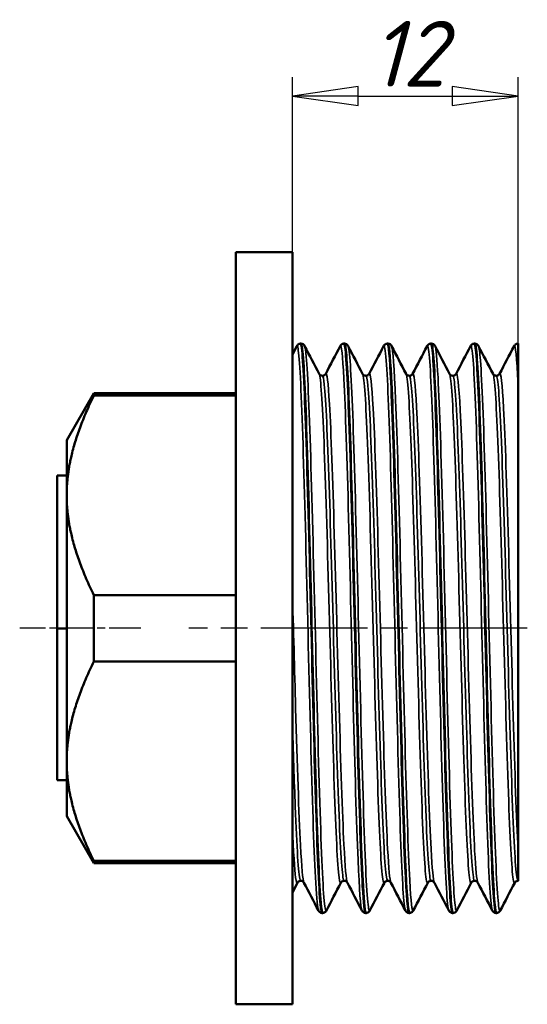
# Model space of a CAD drawing. Header units: millimetres. Extents: x -127 to 748, y -69 to 356.
# Tile 4 of 8: x 58 to 85, y 123 to 175. Entities that reach past the tile are written whole.
import ezdxf

# ---------------------------------------------------------------- set-up
doc = ezdxf.new("R2010")
doc.units = ezdxf.units.MM
doc.linetypes.add('CHAIN', pattern=[0.7087, 0.4724, -0.0591, 0.1181, -0.0591])
for name, color, linetype, lineweight in [('Видимые тонкие (ГОСТ)', 7, 'Continuous', 35), ('Видимый контур (ГОСТ)', 7, 'Continuous', 50), ('Осевая линия (ГОСТ)', 7, 'Continuous', 25), ('Размер (ГОСТ)', 7, 'Continuous', 25)]:
    doc.layers.add(name, color=color, linetype=linetype, lineweight=lineweight)
doc.styles.add('Обычный текст (ГОСТ)', font='GOST Common Italic.ttf')
doc.dimstyles.new('Обычный (ГОСТ)', dxfattribs={"dimtxt": 3.5, "dimasz": 3.5, "dimexe": 1, "dimexo": 0, "dimgap": 0.5, "dimtad": 1, "dimrnd": 1e-08, "dimtxsty": 'Обычный текст (ГОСТ)', "dimblk": 'Filled-1', "dimcen": 0.09, "dimdle": 15, "dimclrd": 256, "dimclre": 256, "dimclrt": 256, "dimazin": 2, "dimtfac": 0.714286, "dimtdec": 3, "dimtmove": 0, "dimatfit": 3, "dimfxl": 1, "dimtolj": 1, "dimlwd": 25, "dimlwe": 25, "dimarcsym": 0})

# ---------------------------------------------------------------- blocks, each defined once
blk = doc.blocks.new('Filled-1')
at = {"color": 0}
for p, q in [((0, 0), (-1, 0.143)), ((-1, 0.143), (-1, -0.143)), ((-1, 0), (0, 0)), ((-1, -0.143), (0, 0))]:
    blk.add_line(p, q, dxfattribs=at)
at = {"color": 0, "flags": 128}
blk.add_lwpolyline([(-1, -0.143), (0, 0), (-1, 0.143), (-1, -0.143)], dxfattribs=at)
at = {"color": 0}
blk.add_solid([(-1, -0.143), (0, 0), (-1, 0.143), (-1, -0.143)], dxfattribs=at)
blk = doc.blocks.new('*D10')
at = {"layer": 'Defpoints', "color": 0, "linetype": 'Continuous', "transparency": 16777216}
for p in [(84.171, 171.23), (72.171, 162.923), (84.171, 155.896)]:
    blk.add_point(p, dxfattribs=at)
at = {"layer": 'Размер (ГОСТ)', "linetype": 'Continuous', "lineweight": 25, "transparency": 16777216}
for p, q in [((72.171, 162.923), (72.171, 172.23)), ((84.171, 155.896), (84.171, 172.23)), ((75.671, 171.23), (80.671, 171.23))]:
    blk.add_line(p, q, dxfattribs=at)
at = {"layer": 'Размер (ГОСТ)', "linetype": 'Continuous', "lineweight": 25, "transparency": 16777216, "xscale": 3.5, "yscale": 3.5, "zscale": 3.5, "rotation": 180}
blk.add_blockref('Filled-1', (72.171, 171.23), dxfattribs=at)
at = {"layer": 'Размер (ГОСТ)', "linetype": 'Continuous', "lineweight": 25, "transparency": 16777216, "xscale": 3.5, "yscale": 3.5, "zscale": 3.5}
blk.add_blockref('Filled-1', (84.171, 171.23), dxfattribs=at)
at = {"layer": 'Размер (ГОСТ)', "linetype": 'Continuous', "lineweight": 25, "transparency": 16777216, "insert": (76.347, 175.23), "char_height": 3.5, "attachment_point": 1, "style": 'Обычный текст (ГОСТ)'}
blk.add_mtext('\\A1;12', dxfattribs=at)

msp = doc.modelspace()

# ---------------------------------------------------------------- linework, layer by layer
at = {"layer": 'Видимые тонкие (ГОСТ)'}
for points, knots in [([(73.558, 127.918), (73.509, 128.015), (73.46, 128.508), (73.411, 129.38), (73.327, 130.853), (73.244, 133.398), (73.161, 136.468), (73.077, 139.558), (72.993, 143.158), (72.91, 146.483), (72.826, 149.791), (72.743, 152.803), (72.66, 154.869), (72.576, 156.945), (72.492, 158.05), (72.408, 157.944), (72.406, 157.941), (72.405, 157.938), (72.403, 157.934)], [34.604507, 34.604507, 34.604507, 34.604507, 35.005917, 35.005917, 35.005917, 35.684352, 35.684352, 35.684352, 36.367509, 36.367509, 36.367509, 37.047214, 37.047214, 37.047214, 37.730164, 37.730164, 37.730164, 37.7461, 37.7461, 37.7461, 37.7461]), ([(73.98, 127.916), (73.957, 127.87), (73.934, 127.91), (73.911, 128.04), (73.828, 128.516), (73.744, 130.183), (73.661, 132.681), (73.577, 135.174), (73.494, 138.475), (73.411, 141.872), (73.327, 145.262), (73.244, 148.724), (73.161, 151.513), (73.077, 154.321), (72.993, 156.426), (72.91, 157.369), (72.881, 157.69), (72.853, 157.875), (72.824, 157.928)], [28.227346, 28.227346, 28.227346, 28.227346, 28.414004, 28.414004, 28.414004, 29.095388, 29.095388, 29.095388, 29.775168, 29.775168, 29.775168, 30.453602, 30.453602, 30.453602, 31.136759, 31.136759, 31.136759, 31.368939, 31.368939, 31.368939, 31.368939]), ([(75.87, 127.913), (75.801, 128.053), (75.732, 128.988), (75.663, 130.604), (75.579, 132.559), (75.495, 135.496), (75.412, 138.777), (75.328, 142.054), (75.245, 145.651), (75.162, 148.79), (75.078, 151.925), (74.995, 154.581), (74.911, 156.183), (74.846, 157.449), (74.78, 158.05), (74.714, 157.931)], [28.321322, 28.321322, 28.321322, 28.321322, 28.884221, 28.884221, 28.884221, 29.565645, 29.565645, 29.565645, 30.246232, 30.246232, 30.246232, 30.926046, 30.926046, 30.926046, 31.462914, 31.462914, 31.462914, 31.462914]), ([(76.291, 127.919), (76.249, 127.838), (76.207, 128.047), (76.165, 128.551), (76.081, 129.552), (75.997, 131.709), (75.914, 134.551), (75.83, 137.39), (75.746, 140.892), (75.663, 144.296), (75.579, 147.695), (75.495, 150.973), (75.412, 153.416), (75.328, 155.857), (75.245, 157.449), (75.162, 157.848), (75.153, 157.889), (75.144, 157.917), (75.136, 157.933)], [21.944161, 21.944161, 21.944161, 21.944161, 22.287848, 22.287848, 22.287848, 22.971145, 22.971145, 22.971145, 23.653472, 23.653472, 23.653472, 24.334896, 24.334896, 24.334896, 25.015482, 25.015482, 25.015482, 25.085753, 25.085753, 25.085753, 25.085753]), ([(78.181, 127.911), (78.175, 127.923), (78.169, 127.941), (78.162, 127.966), (78.079, 128.3), (77.996, 129.826), (77.912, 132.216), (77.829, 134.605), (77.746, 137.839), (77.662, 141.221), (77.579, 144.602), (77.496, 148.106), (77.412, 150.978), (77.329, 153.848), (77.246, 156.068), (77.163, 157.158), (77.117, 157.757), (77.071, 158.013), (77.025, 157.926)], [22.038136, 22.038136, 22.038136, 22.038136, 22.089208, 22.089208, 22.089208, 22.769038, 22.769038, 22.769038, 23.448506, 23.448506, 23.448506, 24.127628, 24.127628, 24.127628, 24.806419, 24.806419, 24.806419, 25.179729, 25.179729, 25.179729, 25.179729]), ([(78.603, 127.915), (78.539, 127.8), (78.476, 128.351), (78.413, 129.526), (78.329, 131.07), (78.246, 133.679), (78.162, 136.79), (78.079, 139.9), (77.996, 143.488), (77.912, 146.779), (77.829, 150.069), (77.746, 153.04), (77.662, 155.05), (77.591, 156.78), (77.519, 157.789), (77.447, 157.933)], [15.660975, 15.660975, 15.660975, 15.660975, 16.178249, 16.178249, 16.178249, 16.858458, 16.858458, 16.858458, 17.538289, 17.538289, 17.538289, 18.217757, 18.217757, 18.217757, 18.802568, 18.802568, 18.802568, 18.802568]), ([(80.492, 127.916), (80.47, 127.956), (80.448, 128.076), (80.426, 128.278), (80.34, 129.066), (80.255, 131.098), (80.169, 133.909), (80.085, 136.648), (80.001, 140.105), (79.917, 143.525), (79.833, 146.943), (79.75, 150.3), (79.666, 152.865), (79.582, 155.428), (79.499, 157.182), (79.415, 157.746), (79.389, 157.921), (79.363, 157.98), (79.337, 157.928)], [15.754951, 15.754951, 15.754951, 15.754951, 15.934319, 15.934319, 15.934319, 16.635567, 16.635567, 16.635567, 17.318884, 17.318884, 17.318884, 18.001707, 18.001707, 18.001707, 18.684053, 18.684053, 18.684053, 18.896544, 18.896544, 18.896544, 18.896544]), ([(80.914, 127.911), (80.835, 127.762), (80.755, 128.692), (80.676, 130.529), (80.593, 132.449), (80.51, 135.345), (80.426, 138.596), (80.34, 141.96), (80.255, 145.68), (80.169, 148.903), (80.085, 152.043), (80.001, 154.69), (79.917, 156.265), (79.864, 157.259), (79.811, 157.822), (79.758, 157.927)], [9.37779, 9.37779, 9.37779, 9.37779, 10.025932, 10.025932, 10.025932, 10.70357, 10.70357, 10.70357, 11.404818, 11.404818, 11.404818, 12.088135, 12.088135, 12.088135, 12.519383, 12.519383, 12.519383, 12.519383]), ([(82.804, 127.919), (82.76, 128.004), (82.716, 128.405), (82.672, 129.114), (82.589, 130.456), (82.505, 132.893), (82.422, 135.899), (82.339, 138.905), (82.256, 142.459), (82.173, 145.796), (82.089, 149.132), (82.006, 152.228), (81.923, 154.418), (81.84, 156.606), (81.757, 157.874), (81.673, 157.947), (81.665, 157.955), (81.657, 157.95), (81.648, 157.933)], [9.471766, 9.471766, 9.471766, 9.471766, 9.830499, 9.830499, 9.830499, 10.509303, 10.509303, 10.509303, 11.187947, 11.187947, 11.187947, 11.866435, 11.866435, 11.866435, 12.544772, 12.544772, 12.544772, 12.613359, 12.613359, 12.613359, 12.613359]), ([(83.226, 127.914), (83.208, 127.878), (83.19, 127.896), (83.172, 127.969), (83.088, 128.309), (83.005, 129.839), (82.922, 132.23), (82.838, 134.62), (82.755, 137.854), (82.672, 141.233), (82.589, 144.612), (82.505, 148.114), (82.422, 150.984), (82.339, 153.853), (82.256, 156.071), (82.173, 157.159), (82.138, 157.607), (82.104, 157.863), (82.07, 157.927)], [3.094605, 3.094605, 3.094605, 3.094605, 3.241649, 3.241649, 3.241649, 3.920783, 3.920783, 3.920783, 4.59975, 4.59975, 4.59975, 5.278553, 5.278553, 5.278553, 5.957197, 5.957197, 5.957197, 6.236197, 6.236197, 6.236197, 6.236197]), ([(74.752, 129.398), (74.72, 129.335), (74.688, 129.422), (74.656, 129.663), (74.571, 130.31), (74.485, 132.067), (74.4, 134.537), (74.315, 137.005), (74.229, 140.165), (74.144, 143.306), (74.058, 146.471), (73.972, 149.591), (73.886, 151.952), (73.801, 154.306), (73.715, 155.887), (73.629, 156.335), (73.618, 156.393), (73.607, 156.432), (73.596, 156.452)], [28.222227, 28.222227, 28.222227, 28.222227, 28.481558, 28.481558, 28.481558, 29.177804, 29.177804, 29.177804, 29.873441, 29.873441, 29.873441, 30.574465, 30.574465, 30.574465, 31.273545, 31.273545, 31.273545, 31.36382, 31.36382, 31.36382, 31.36382]), ([(74.925, 129.491), (74.915, 129.49), (74.905, 129.504), (74.895, 129.533), (74.809, 129.786), (74.724, 131.168), (74.638, 133.366), (74.553, 135.561), (74.467, 138.553), (74.382, 141.664), (74.296, 144.771), (74.211, 147.973), (74.125, 150.543), (74.039, 153.133), (73.953, 155.062), (73.867, 155.886), (73.834, 156.197), (73.802, 156.35), (73.769, 156.348)], [28.274334, 28.274334, 28.274334, 28.274334, 28.355186, 28.355186, 28.355186, 29.053571, 29.053571, 29.053571, 29.75128, 29.75128, 29.75128, 30.448382, 30.448382, 30.448382, 31.150771, 31.150771, 31.150771, 31.415927, 31.415927, 31.415927, 31.415927]), ([(75.098, 129.396), (75.036, 129.521), (74.974, 130.214), (74.913, 131.417), (74.827, 133.08), (74.742, 135.703), (74.656, 138.694), (74.571, 141.681), (74.485, 145.012), (74.4, 147.934), (74.315, 150.853), (74.229, 153.341), (74.144, 154.837), (74.077, 156.017), (74.01, 156.572), (73.942, 156.45)], [28.32644, 28.32644, 28.32644, 28.32644, 28.830794, 28.830794, 28.830794, 29.527717, 29.527717, 29.527717, 30.223963, 30.223963, 30.223963, 30.9196, 30.9196, 30.9196, 31.468033, 31.468033, 31.468033, 31.468033]), ([(77.063, 129.397), (77.035, 129.342), (77.007, 129.401), (76.98, 129.579), (76.894, 130.125), (76.809, 131.788), (76.724, 134.192), (76.638, 136.595), (76.553, 139.72), (76.468, 142.863), (76.378, 146.159), (76.289, 149.446), (76.199, 151.913), (76.113, 154.283), (76.027, 155.878), (75.941, 156.332), (75.93, 156.392), (75.919, 156.432), (75.907, 156.452)], [21.939042, 21.939042, 21.939042, 21.939042, 22.165734, 22.165734, 22.165734, 22.861781, 22.861781, 22.861781, 23.557525, 23.557525, 23.557525, 24.287418, 24.287418, 24.287418, 24.988778, 24.988778, 24.988778, 25.080635, 25.080635, 25.080635, 25.080635]), ([(77.236, 129.49), (77.231, 129.49), (77.226, 129.493), (77.222, 129.5), (77.136, 129.624), (77.05, 130.879), (76.965, 132.98), (76.879, 135.081), (76.794, 138.01), (76.708, 141.105), (76.623, 144.198), (76.537, 147.433), (76.452, 150.075), (76.363, 152.832), (76.273, 154.918), (76.184, 155.825), (76.15, 156.176), (76.115, 156.35), (76.081, 156.348)], [21.991149, 21.991149, 21.991149, 21.991149, 22.030836, 22.030836, 22.030836, 22.728692, 22.728692, 22.728692, 23.426229, 23.426229, 23.426229, 24.123463, 24.123463, 24.123463, 24.850677, 24.850677, 24.850677, 25.132741, 25.132741, 25.132741, 25.132741]), ([(77.409, 129.397), (77.352, 129.513), (77.294, 130.125), (77.236, 131.193), (77.15, 132.768), (77.065, 135.321), (76.98, 138.276), (76.894, 141.229), (76.809, 144.56), (76.724, 147.518), (76.638, 150.474), (76.553, 153.034), (76.468, 154.62), (76.396, 155.945), (76.325, 156.579), (76.254, 156.45)], [22.043255, 22.043255, 22.043255, 22.043255, 22.515527, 22.515527, 22.515527, 23.211893, 23.211893, 23.211893, 23.90794, 23.90794, 23.90794, 24.603684, 24.603684, 24.603684, 25.184848, 25.184848, 25.184848, 25.184848]), ([(79.374, 129.398), (79.346, 129.341), (79.318, 129.402), (79.29, 129.584), (79.204, 130.14), (79.119, 131.824), (79.033, 134.252), (78.947, 136.679), (78.861, 139.829), (78.776, 142.987), (78.69, 146.142), (78.604, 149.28), (78.519, 151.687), (78.433, 154.092), (78.347, 155.748), (78.262, 156.279), (78.247, 156.368), (78.233, 156.425), (78.219, 156.451)], [15.655857, 15.655857, 15.655857, 15.655857, 15.884877, 15.884877, 15.884877, 16.58442, 16.58442, 16.58442, 17.283504, 17.283504, 17.283504, 17.982147, 17.982147, 17.982147, 18.680368, 18.680368, 18.680368, 18.797449, 18.797449, 18.797449, 18.797449]), ([(79.548, 129.49), (79.545, 129.49), (79.542, 129.491), (79.538, 129.494), (79.452, 129.572), (79.366, 130.794), (79.28, 132.881), (79.194, 134.966), (79.108, 137.897), (79.023, 141.004), (78.937, 144.109), (78.851, 147.364), (78.765, 150.027), (78.679, 152.687), (78.593, 154.735), (78.507, 155.701), (78.469, 156.134), (78.43, 156.348), (78.392, 156.347)], [15.707963, 15.707963, 15.707963, 15.707963, 15.732876, 15.732876, 15.732876, 16.434394, 16.434394, 16.434394, 17.135435, 17.135435, 17.135435, 17.836015, 17.836015, 17.836015, 18.536154, 18.536154, 18.536154, 18.849556, 18.849556, 18.849556, 18.849556]), ([(79.721, 129.398), (79.663, 129.513), (79.605, 130.122), (79.548, 131.184), (79.462, 132.764), (79.376, 135.333), (79.29, 138.305), (79.204, 141.276), (79.119, 144.626), (79.033, 147.592), (78.947, 150.556), (78.861, 153.113), (78.776, 154.682), (78.705, 155.966), (78.635, 156.579), (78.565, 156.451)], [15.76007, 15.76007, 15.76007, 15.76007, 16.231017, 16.231017, 16.231017, 16.931036, 16.931036, 16.931036, 17.630579, 17.630579, 17.630579, 18.329663, 18.329663, 18.329663, 18.901662, 18.901662, 18.901662, 18.901662]), ([(81.686, 129.397), (81.66, 129.345), (81.634, 129.393), (81.608, 129.545), (81.523, 130.044), (81.437, 131.662), (81.352, 134.035), (81.267, 136.407), (81.181, 139.515), (81.096, 142.657), (81.011, 145.798), (80.925, 148.95), (80.84, 151.401), (80.755, 153.851), (80.669, 155.582), (80.584, 156.204), (80.566, 156.336), (80.548, 156.417), (80.53, 156.45)], [9.372672, 9.372672, 9.372672, 9.372672, 9.584243, 9.584243, 9.584243, 10.280182, 10.280182, 10.280182, 10.975971, 10.975971, 10.975971, 11.671614, 11.671614, 11.671614, 12.367114, 12.367114, 12.367114, 12.514264, 12.514264, 12.514264, 12.514264]), ([(81.859, 129.489), (81.859, 129.489), (81.859, 129.489), (81.859, 129.489), (81.773, 129.49), (81.688, 130.621), (81.602, 132.628), (81.517, 134.634), (81.431, 137.499), (81.346, 140.574), (81.26, 143.648), (81.175, 146.908), (81.089, 149.615), (81.004, 152.322), (80.918, 154.455), (80.833, 155.532), (80.79, 156.075), (80.747, 156.347), (80.703, 156.347)], [9.424778, 9.424778, 9.424778, 9.424778, 9.424803, 9.424803, 9.424803, 10.122401, 10.122401, 10.122401, 10.819844, 10.819844, 10.819844, 11.517136, 11.517136, 11.517136, 12.214282, 12.214282, 12.214282, 12.566371, 12.566371, 12.566371, 12.566371]), ([(82.032, 129.398), (81.976, 129.509), (81.92, 130.086), (81.864, 131.094), (81.779, 132.627), (81.693, 135.147), (81.608, 138.084), (81.523, 141.02), (81.437, 144.35), (81.352, 147.323), (81.267, 150.295), (81.181, 152.888), (81.096, 154.515), (81.023, 155.909), (80.95, 156.586), (80.877, 156.452)], [9.476884, 9.476884, 9.476884, 9.476884, 9.934309, 9.934309, 9.934309, 10.630402, 10.630402, 10.630402, 11.326341, 11.326341, 11.326341, 12.02213, 12.02213, 12.02213, 12.618477, 12.618477, 12.618477, 12.618477]), ([(83.997, 129.397), (83.97, 129.342), (83.942, 129.399), (83.915, 129.572), (83.829, 130.11), (83.744, 131.771), (83.658, 134.177), (83.573, 136.583), (83.487, 139.715), (83.402, 142.865), (83.316, 146.013), (83.231, 149.154), (83.145, 151.577), (83.06, 153.999), (82.974, 155.684), (82.889, 156.251), (82.873, 156.356), (82.857, 156.422), (82.841, 156.451)], [3.089486, 3.089486, 3.089486, 3.089486, 3.313328, 3.313328, 3.313328, 4.010812, 4.010812, 4.010812, 4.708106, 4.708106, 4.708106, 5.405216, 5.405216, 5.405216, 6.102146, 6.102146, 6.102146, 6.231079, 6.231079, 6.231079, 6.231079]), ([(84.17, 129.489), (84.085, 129.49), (84, 130.617), (83.914, 132.617), (83.829, 134.624), (83.743, 137.496), (83.657, 140.577), (83.571, 143.658), (83.486, 146.926), (83.4, 149.636), (83.314, 152.345), (83.229, 154.477), (83.143, 155.546), (83.1, 156.08), (83.058, 156.347), (83.015, 156.347)], [3.141593, 3.141593, 3.141593, 3.141593, 3.837919, 3.837919, 3.837919, 4.536913, 4.536913, 4.536913, 5.235717, 5.235717, 5.235717, 5.934336, 5.934336, 5.934336, 6.283185, 6.283185, 6.283185, 6.283185]), ([(84.171, 131.165), (84.086, 132.732), (84, 135.282), (83.915, 138.239), (83.829, 141.196), (83.744, 144.535), (83.658, 147.5), (83.573, 150.464), (83.487, 153.032), (83.402, 154.621), (83.33, 155.945), (83.259, 156.581), (83.188, 156.451)], [3.661811, 3.661811, 3.661811, 3.661811, 4.359487, 4.359487, 4.359487, 5.056971, 5.056971, 5.056971, 5.754265, 5.754265, 5.754265, 6.335292, 6.335292, 6.335292, 6.335292]), ([(72.787, 129.396), (72.725, 129.52), (72.664, 130.204), (72.602, 131.392), (72.517, 133.051), (72.431, 135.678), (72.345, 138.677), (72.287, 140.703), (72.229, 142.888), (72.171, 144.996)], [34.609626, 34.609626, 34.609626, 34.609626, 35.110484, 35.110484, 35.110484, 35.809628, 35.809628, 35.809628, 36.281965, 36.281965, 36.281965, 36.281965]), ([(72.613, 129.491), (72.602, 129.49), (72.591, 129.508), (72.58, 129.544), (72.495, 129.825), (72.409, 131.24), (72.323, 133.466), (72.272, 134.775), (72.222, 136.354), (72.171, 138.072)], [34.557519, 34.557519, 34.557519, 34.557519, 34.647277, 34.647277, 34.647277, 35.347331, 35.347331, 35.347331, 35.758885, 35.758885, 35.758885, 35.758885]), ([(72.44, 129.398), (72.409, 129.336), (72.377, 129.421), (72.345, 129.659), (72.287, 130.095), (72.229, 131.033), (72.171, 132.372)], [34.5054128, 34.5054128, 34.5054128, 34.5054128, 34.7634692, 34.7634692, 34.7634692, 35.2358059, 35.2358059, 35.2358059, 35.2358059])]:
    msp.add_open_spline(points, degree=3, knots=knots, dxfattribs=at)
msp.add_open_spline([(84.171, 155.896), (84.101, 157.353), (84.03, 158.061), (83.96, 157.932)], degree=3, dxfattribs=at)
at = {"layer": 'Видимый контур (ГОСТ)'}
for p, q in [((69.171, 162.923), (69.171, 122.923)), ((72.171, 162.923), (69.171, 162.923)), ((72.171, 162.923), (72.171, 122.923)), ((72.171, 157.491), (72.403, 157.934)), ((72.604, 158.068), (72.623, 158.068)), ((74.915, 158.068), (74.935, 158.068)), ((77.227, 158.068), (77.246, 158.068)), ((79.538, 158.068), (79.557, 158.068)), ((81.849, 158.068), (81.869, 158.068)), ((84.161, 158.068), (84.171, 158.068)), ((84.171, 158.061), (84.171, 158.068)), ((84.171, 158.061), (84.171, 155.896)), ((84.171, 155.896), (84.171, 131.165)), ((60.171, 152.923), (61.615, 155.423)), ((61.615, 155.297), (61.615, 155.423)), ((61.615, 155.423), (69.171, 155.423)), ((61.615, 155.297), (69.171, 155.297)), ((60.171, 152.923), (60.171, 149.994)), ((60.171, 151.043), (59.671, 151.043)), ((59.671, 142.912), (59.671, 151.043)), ((60.171, 149.994), (60.171, 135.851)), ((61.615, 141.155), (61.615, 144.69)), ((61.615, 144.69), (69.171, 144.69)), ((60.171, 142.912), (59.671, 142.912)), ((59.671, 134.847), (59.671, 142.912)), ((61.615, 141.155), (69.171, 141.155)), ((60.171, 135.851), (60.171, 132.923)), ((60.171, 134.847), (59.671, 134.847)), ((60.171, 132.923), (61.615, 130.423)), ((84.171, 131.165), (84.171, 129.489)), ((61.615, 130.423), (61.615, 130.548)), ((61.615, 130.548), (69.171, 130.548)), ((61.615, 130.423), (69.171, 130.423)), ((72.44, 129.391), (72.171, 128.876)), ((84.171, 129.489), (84.17, 129.489)), ((73.759, 127.778), (73.779, 127.778)), ((76.071, 127.778), (76.09, 127.778)), ((78.382, 127.778), (78.402, 127.778)), ((80.694, 127.778), (80.713, 127.778)), ((83.005, 127.778), (83.024, 127.778)), ((72.171, 122.923), (69.171, 122.923))]:
    msp.add_line(p, q, dxfattribs=at)
for points, knots in [([(72.403, 157.934), (72.412, 157.953), (72.425, 157.976), (72.467, 158.016), (72.486, 158.031), (72.537, 158.057), (72.57, 158.066), (72.603, 158.068)], [0, 0, 0, 0, 0.03596892, 0.03596892, 0.05468401, 0.05468401, 0.07407253, 0.07407253, 0.07407253, 0.07407253]), ([(72.603, 158.062), (72.626, 158.065), (72.648, 157.985), (72.671, 157.818), (72.754, 157.198), (72.837, 155.398), (72.92, 152.803), (73.003, 150.209), (73.086, 146.839), (73.17, 143.418), (73.253, 139.998), (73.336, 136.55), (73.419, 133.816), (73.502, 131.083), (73.585, 129.081), (73.668, 128.241), (73.699, 127.934), (73.729, 127.783), (73.759, 127.785)], [-37.70007, -37.70007, -37.70007, -37.70007, -37.517203, -37.517203, -37.517203, -36.839032, -36.839032, -36.839032, -36.161037, -36.161037, -36.161037, -35.483212, -35.483212, -35.483212, -34.805554, -34.805554, -34.805554, -34.557519, -34.557519, -34.557519, -34.557519]), ([(72.623, 158.068), (72.67, 158.066), (72.713, 158.048), (72.77, 158.01), (72.787, 157.99), (72.811, 157.959), (72.818, 157.946), (72.824, 157.934)], [0, 0, 0, 0, 0.02669937, 0.02669937, 0.05144245, 0.05144245, 0.07403589, 0.07403589, 0.07403589, 0.07403589]), ([(73.779, 127.785), (73.746, 127.782), (73.713, 127.961), (73.68, 128.325), (73.596, 129.238), (73.513, 131.309), (73.43, 134.092), (73.347, 136.87), (73.264, 140.338), (73.181, 143.751), (73.097, 147.209), (73.013, 150.587), (72.929, 153.142), (72.845, 155.671), (72.762, 157.377), (72.679, 157.894), (72.66, 158.01), (72.642, 158.065), (72.623, 158.063)], [28.273375, 28.273375, 28.273375, 28.273375, 28.544076, 28.544076, 28.544076, 29.222656, 29.222656, 29.222656, 29.899876, 29.899876, 29.899876, 30.585829, 30.585829, 30.585829, 31.264444, 31.264444, 31.264444, 31.415927, 31.415927, 31.415927, 31.415927]), ([(74.714, 157.934), (74.724, 157.953), (74.736, 157.976), (74.778, 158.016), (74.797, 158.031), (74.848, 158.057), (74.881, 158.066), (74.915, 158.068)], [0, 0, 0, 0, 0.03596892, 0.03596892, 0.05468401, 0.05468401, 0.07407253, 0.07407253, 0.07407253, 0.07407253]), ([(74.915, 158.068), (74.997, 158.07), (75.08, 156.886), (75.163, 154.765), (75.246, 152.636), (75.329, 149.577), (75.412, 146.245), (75.495, 142.913), (75.578, 139.33), (75.66, 136.263), (75.743, 133.196), (75.826, 130.666), (75.909, 129.215), (75.963, 128.272), (76.017, 127.79), (76.071, 127.786)], [-31.416885, -31.416885, -31.416885, -31.416885, -30.742889, -30.742889, -30.742889, -30.066289, -30.066289, -30.066289, -29.389825, -29.389825, -29.389825, -28.713491, -28.713491, -28.713491, -28.274334, -28.274334, -28.274334, -28.274334]), ([(74.935, 158.068), (74.981, 158.066), (75.025, 158.048), (75.081, 158.01), (75.098, 157.99), (75.122, 157.959), (75.13, 157.946), (75.136, 157.934)], [0, 0, 0, 0, 0.02669937, 0.02669937, 0.05144245, 0.05144245, 0.07403589, 0.07403589, 0.07403589, 0.07403589]), ([(76.091, 127.785), (76.037, 127.786), (75.983, 128.27), (75.929, 129.215), (75.845, 130.676), (75.762, 133.232), (75.678, 136.327), (75.595, 139.418), (75.511, 143.025), (75.428, 146.369), (75.345, 149.708), (75.261, 152.762), (75.178, 154.869), (75.097, 156.923), (75.016, 158.066), (74.935, 158.067)], [21.99019, 21.99019, 21.99019, 21.99019, 22.430292, 22.430292, 22.430292, 23.111358, 23.111358, 23.111358, 23.791521, 23.791521, 23.791521, 24.470845, 24.470845, 24.470845, 25.132741, 25.132741, 25.132741, 25.132741]), ([(77.025, 157.934), (77.035, 157.953), (77.048, 157.976), (77.09, 158.016), (77.109, 158.031), (77.16, 158.057), (77.192, 158.066), (77.226, 158.068)], [0, 0, 0, 0, 0.03596892, 0.03596892, 0.05468401, 0.05468401, 0.07407253, 0.07407253, 0.07407253, 0.07407253]), ([(77.226, 158.064), (77.291, 158.06), (77.356, 157.355), (77.42, 156.017), (77.504, 154.293), (77.587, 151.53), (77.67, 148.324), (77.754, 145.12), (77.837, 141.497), (77.92, 138.236), (78.003, 134.976), (78.087, 132.102), (78.17, 130.232), (78.241, 128.641), (78.311, 127.786), (78.382, 127.78)], [-25.1337, -25.1337, -25.1337, -25.1337, -24.606329, -24.606329, -24.606329, -23.926613, -23.926613, -23.926613, -23.247307, -23.247307, -23.247307, -22.568396, -22.568396, -22.568396, -21.991149, -21.991149, -21.991149, -21.991149]), ([(77.246, 158.068), (77.293, 158.066), (77.336, 158.048), (77.393, 158.01), (77.41, 157.99), (77.433, 157.959), (77.441, 157.946), (77.447, 157.934)], [0, 0, 0, 0, 0.02669937, 0.02669937, 0.05144245, 0.05144245, 0.07403589, 0.07403589, 0.07403589, 0.07403589]), ([(78.402, 127.778), (78.326, 127.78), (78.249, 128.779), (78.173, 130.607), (78.09, 132.601), (78.007, 135.568), (77.923, 138.868), (77.84, 142.167), (77.757, 145.776), (77.674, 148.92), (77.591, 152.062), (77.508, 154.718), (77.425, 156.315), (77.365, 157.46), (77.306, 158.057), (77.246, 158.062)], [15.707005, 15.707005, 15.707005, 15.707005, 16.329221, 16.329221, 16.329221, 17.007756, 17.007756, 17.007756, 17.685928, 17.685928, 17.685928, 18.363755, 18.363755, 18.363755, 18.849556, 18.849556, 18.849556, 18.849556]), ([(79.337, 157.934), (79.347, 157.953), (79.359, 157.976), (79.401, 158.016), (79.42, 158.031), (79.471, 158.057), (79.504, 158.066), (79.538, 158.068)], [0, 0, 0, 0, 0.03596892, 0.03596892, 0.05468401, 0.05468401, 0.07407253, 0.07407253, 0.07407253, 0.07407253]), ([(79.538, 158.059), (79.58, 158.061), (79.623, 157.762), (79.666, 157.164), (79.749, 156.001), (79.832, 153.716), (79.915, 150.799), (79.998, 147.883), (80.08, 144.354), (80.163, 140.968), (80.247, 137.554), (80.331, 134.309), (80.414, 131.938), (80.498, 129.571), (80.581, 128.093), (80.665, 127.824), (80.674, 127.793), (80.684, 127.778), (80.694, 127.779)], [-18.850515, -18.850515, -18.850515, -18.850515, -18.502298, -18.502298, -18.502298, -17.825696, -17.825696, -17.825696, -17.149361, -17.149361, -17.149361, -16.467325, -16.467325, -16.467325, -15.786259, -15.786259, -15.786259, -15.707963, -15.707963, -15.707963, -15.707963]), ([(80.713, 127.779), (80.703, 127.778), (80.693, 127.795), (80.683, 127.83), (80.6, 128.113), (80.517, 129.587), (80.434, 131.938), (80.348, 134.377), (80.262, 137.744), (80.176, 141.266), (80.092, 144.689), (80.008, 148.232), (79.925, 151.126), (79.841, 154.018), (79.757, 156.242), (79.674, 157.314), (79.635, 157.812), (79.596, 158.06), (79.557, 158.059)], [9.423819, 9.423819, 9.423819, 9.423819, 9.507792, 9.507792, 9.507792, 10.184125, 10.184125, 10.184125, 10.885987, 10.885987, 10.885987, 11.567999, 11.567999, 11.567999, 12.249518, 12.249518, 12.249518, 12.566371, 12.566371, 12.566371, 12.566371]), ([(79.558, 158.068), (79.604, 158.066), (79.648, 158.048), (79.704, 158.01), (79.721, 157.99), (79.745, 157.959), (79.752, 157.946), (79.758, 157.934)], [0, 0, 0, 0, 0.02669937, 0.02669937, 0.05144245, 0.05144245, 0.07403589, 0.07403589, 0.07403589, 0.07403589]), ([(81.648, 157.934), (81.658, 157.953), (81.671, 157.976), (81.713, 158.016), (81.732, 158.031), (81.782, 158.057), (81.815, 158.066), (81.849, 158.068)], [0, 0, 0, 0, 0.03596892, 0.03596892, 0.05468401, 0.05468401, 0.07407253, 0.07407253, 0.07407253, 0.07407253]), ([(81.849, 158.063), (81.87, 158.066), (81.892, 157.992), (81.913, 157.841), (81.996, 157.252), (82.079, 155.486), (82.162, 152.92), (82.246, 150.331), (82.329, 146.945), (82.413, 143.5), (82.497, 140.069), (82.58, 136.603), (82.663, 133.853), (82.747, 131.11), (82.83, 129.097), (82.913, 128.249), (82.944, 127.936), (82.974, 127.783), (83.005, 127.785)], [-12.567329, -12.567329, -12.567329, -12.567329, -12.393182, -12.393182, -12.393182, -11.716568, -11.716568, -11.716568, -11.033738, -11.033738, -11.033738, -10.353541, -10.353541, -10.353541, -9.674961, -9.674961, -9.674961, -9.424778, -9.424778, -9.424778, -9.424778]), ([(81.869, 158.068), (81.916, 158.066), (81.959, 158.048), (82.015, 158.01), (82.033, 157.99), (82.056, 157.959), (82.064, 157.946), (82.07, 157.934)], [0, 0, 0, 0, 0.02669937, 0.02669937, 0.05144245, 0.05144245, 0.07403589, 0.07403589, 0.07403589, 0.07403589]), ([(83.025, 127.785), (82.991, 127.782), (82.958, 127.965), (82.924, 128.338), (82.841, 129.259), (82.758, 131.335), (82.675, 134.119), (82.592, 136.902), (82.509, 140.373), (82.426, 143.788), (82.343, 147.202), (82.259, 150.535), (82.176, 153.073), (82.093, 155.61), (82.01, 157.335), (81.927, 157.876), (81.908, 158.004), (81.888, 158.065), (81.869, 158.063)], [3.140634, 3.140634, 3.140634, 3.140634, 3.414405, 3.414405, 3.414405, 4.092063, 4.092063, 4.092063, 4.769558, 4.769558, 4.769558, 5.446894, 5.446894, 5.446894, 6.124075, 6.124075, 6.124075, 6.283185, 6.283185, 6.283185, 6.283185]), ([(83.96, 157.934), (83.969, 157.953), (83.982, 157.976), (84.024, 158.016), (84.043, 158.031), (84.094, 158.057), (84.127, 158.066), (84.16, 158.068)], [0, 0, 0, 0, 0.03596892, 0.03596892, 0.05468401, 0.05468401, 0.07407253, 0.07407253, 0.07407253, 0.07407253]), ([(73.596, 156.454), (73.6, 156.447), (73.606, 156.433), (73.641, 156.4), (73.658, 156.386), (73.706, 156.364), (73.737, 156.356), (73.769, 156.356)], [0, 0, 0, 0, 0.03590234, 0.03590234, 0.05473981, 0.05473981, 0.07427776, 0.07427776, 0.07427776, 0.07427776]), ([(73.769, 156.356), (73.815, 156.356), (73.858, 156.373), (73.908, 156.407), (73.921, 156.422), (73.936, 156.443), (73.94, 156.45), (73.942, 156.454)], [0, 0, 0, 0, 0.02787199, 0.02787199, 0.05201687, 0.05201687, 0.07424571, 0.07424571, 0.07424571, 0.07424571]), ([(75.907, 156.454), (75.911, 156.447), (75.918, 156.433), (75.952, 156.4), (75.969, 156.386), (76.017, 156.364), (76.049, 156.356), (76.081, 156.356)], [0, 0, 0, 0, 0.03590234, 0.03590234, 0.05473981, 0.05473981, 0.07427776, 0.07427776, 0.07427776, 0.07427776]), ([(76.081, 156.356), (76.126, 156.356), (76.169, 156.373), (76.219, 156.407), (76.232, 156.422), (76.248, 156.443), (76.251, 156.45), (76.254, 156.454)], [0, 0, 0, 0, 0.02787199, 0.02787199, 0.05201687, 0.05201687, 0.07424571, 0.07424571, 0.07424571, 0.07424571]), ([(78.219, 156.454), (78.222, 156.447), (78.229, 156.433), (78.264, 156.4), (78.281, 156.386), (78.328, 156.364), (78.36, 156.356), (78.392, 156.356)], [0, 0, 0, 0, 0.03590234, 0.03590234, 0.05473981, 0.05473981, 0.07427776, 0.07427776, 0.07427776, 0.07427776]), ([(78.392, 156.356), (78.437, 156.356), (78.481, 156.373), (78.53, 156.407), (78.543, 156.422), (78.559, 156.443), (78.563, 156.45), (78.565, 156.454)], [0, 0, 0, 0, 0.02787199, 0.02787199, 0.05201687, 0.05201687, 0.07424571, 0.07424571, 0.07424571, 0.07424571]), ([(80.53, 156.454), (80.534, 156.447), (80.54, 156.433), (80.575, 156.4), (80.592, 156.386), (80.64, 156.364), (80.671, 156.356), (80.703, 156.356)], [0, 0, 0, 0, 0.03590234, 0.03590234, 0.05473981, 0.05473981, 0.07427776, 0.07427776, 0.07427776, 0.07427776]), ([(80.703, 156.356), (80.749, 156.356), (80.792, 156.373), (80.842, 156.407), (80.855, 156.422), (80.871, 156.443), (80.874, 156.45), (80.877, 156.454)], [0, 0, 0, 0, 0.02787199, 0.02787199, 0.05201687, 0.05201687, 0.07424571, 0.07424571, 0.07424571, 0.07424571]), ([(82.841, 156.454), (82.845, 156.447), (82.852, 156.433), (82.886, 156.4), (82.904, 156.386), (82.951, 156.364), (82.983, 156.356), (83.015, 156.356)], [0, 0, 0, 0, 0.03590234, 0.03590234, 0.05473981, 0.05473981, 0.07427776, 0.07427776, 0.07427776, 0.07427776]), ([(83.015, 156.356), (83.06, 156.356), (83.104, 156.373), (83.153, 156.407), (83.166, 156.422), (83.182, 156.443), (83.186, 156.45), (83.188, 156.454)], [0, 0, 0, 0, 0.02787199, 0.02787199, 0.05201687, 0.05201687, 0.07424571, 0.07424571, 0.07424571, 0.07424571]), ([(72.613, 129.489), (72.568, 129.489), (72.525, 129.472), (72.475, 129.438), (72.462, 129.423), (72.446, 129.402), (72.442, 129.396), (72.44, 129.391)], [0, 0, 0, 0, 0.02787199, 0.02787199, 0.05201687, 0.05201687, 0.07424571, 0.07424571, 0.07424571, 0.07424571]), ([(72.787, 129.391), (72.783, 129.398), (72.776, 129.412), (72.742, 129.445), (72.725, 129.459), (72.677, 129.481), (72.645, 129.489), (72.613, 129.489)], [0, 0, 0, 0, 0.03590234, 0.03590234, 0.05473981, 0.05473981, 0.07427776, 0.07427776, 0.07427776, 0.07427776]), ([(74.925, 129.489), (74.879, 129.489), (74.836, 129.472), (74.786, 129.438), (74.773, 129.423), (74.758, 129.402), (74.754, 129.396), (74.752, 129.391)], [0, 0, 0, 0, 0.02787199, 0.02787199, 0.05201687, 0.05201687, 0.07424571, 0.07424571, 0.07424571, 0.07424571]), ([(75.098, 129.391), (75.094, 129.398), (75.088, 129.412), (75.053, 129.445), (75.036, 129.459), (74.988, 129.481), (74.957, 129.489), (74.925, 129.489)], [0, 0, 0, 0, 0.03590234, 0.03590234, 0.05473981, 0.05473981, 0.07427776, 0.07427776, 0.07427776, 0.07427776]), ([(77.236, 129.489), (77.191, 129.489), (77.147, 129.472), (77.098, 129.438), (77.085, 129.423), (77.069, 129.402), (77.065, 129.396), (77.063, 129.391)], [0, 0, 0, 0, 0.02787199, 0.02787199, 0.05201687, 0.05201687, 0.07424571, 0.07424571, 0.07424571, 0.07424571]), ([(77.409, 129.391), (77.406, 129.398), (77.399, 129.412), (77.364, 129.445), (77.347, 129.459), (77.3, 129.481), (77.268, 129.489), (77.236, 129.489)], [0, 0, 0, 0, 0.03590234, 0.03590234, 0.05473981, 0.05473981, 0.07427776, 0.07427776, 0.07427776, 0.07427776]), ([(79.548, 129.489), (79.502, 129.489), (79.459, 129.472), (79.409, 129.438), (79.396, 129.423), (79.38, 129.402), (79.377, 129.396), (79.374, 129.391)], [0, 0, 0, 0, 0.02787199, 0.02787199, 0.05201687, 0.05201687, 0.07424571, 0.07424571, 0.07424571, 0.07424571]), ([(79.721, 129.391), (79.717, 129.398), (79.711, 129.412), (79.676, 129.445), (79.659, 129.459), (79.611, 129.481), (79.58, 129.489), (79.548, 129.489)], [0, 0, 0, 0, 0.03590234, 0.03590234, 0.05473981, 0.05473981, 0.07427776, 0.07427776, 0.07427776, 0.07427776]), ([(81.859, 129.489), (81.813, 129.489), (81.77, 129.472), (81.721, 129.438), (81.708, 129.423), (81.692, 129.402), (81.688, 129.396), (81.686, 129.391)], [0, 0, 0, 0, 0.02787199, 0.02787199, 0.05201687, 0.05201687, 0.07424571, 0.07424571, 0.07424571, 0.07424571]), ([(82.032, 129.391), (82.029, 129.398), (82.022, 129.412), (81.987, 129.445), (81.97, 129.459), (81.923, 129.481), (81.891, 129.489), (81.859, 129.489)], [0, 0, 0, 0, 0.03590234, 0.03590234, 0.05473981, 0.05473981, 0.07427776, 0.07427776, 0.07427776, 0.07427776]), ([(84.17, 129.489), (84.125, 129.489), (84.082, 129.472), (84.032, 129.438), (84.019, 129.423), (84.003, 129.402), (83.999, 129.396), (83.997, 129.391)], [0, 0, 0, 0, 0.02787199, 0.02787199, 0.05201687, 0.05201687, 0.07424571, 0.07424571, 0.07424571, 0.07424571]), ([(73.759, 127.778), (73.713, 127.779), (73.669, 127.797), (73.613, 127.835), (73.596, 127.855), (73.572, 127.886), (73.564, 127.899), (73.558, 127.911)], [0, 0, 0, 0, 0.02669937, 0.02669937, 0.05144245, 0.05144245, 0.07403589, 0.07403589, 0.07403589, 0.07403589]), ([(73.98, 127.911), (73.97, 127.892), (73.958, 127.869), (73.916, 127.829), (73.896, 127.814), (73.846, 127.788), (73.813, 127.779), (73.779, 127.778)], [0, 0, 0, 0, 0.03596892, 0.03596892, 0.05468401, 0.05468401, 0.07407253, 0.07407253, 0.07407253, 0.07407253]), ([(76.07, 127.778), (76.024, 127.779), (75.981, 127.797), (75.924, 127.835), (75.907, 127.855), (75.883, 127.886), (75.876, 127.899), (75.87, 127.911)], [0, 0, 0, 0, 0.02669937, 0.02669937, 0.05144245, 0.05144245, 0.07403589, 0.07403589, 0.07403589, 0.07403589]), ([(76.291, 127.911), (76.282, 127.892), (76.269, 127.869), (76.227, 127.829), (76.208, 127.814), (76.157, 127.788), (76.124, 127.779), (76.091, 127.778)], [0, 0, 0, 0, 0.03596892, 0.03596892, 0.05468401, 0.05468401, 0.07407253, 0.07407253, 0.07407253, 0.07407253]), ([(78.382, 127.778), (78.335, 127.779), (78.292, 127.797), (78.236, 127.835), (78.218, 127.855), (78.195, 127.886), (78.187, 127.899), (78.181, 127.911)], [0, 0, 0, 0, 0.02669937, 0.02669937, 0.05144245, 0.05144245, 0.07403589, 0.07403589, 0.07403589, 0.07403589]), ([(78.603, 127.911), (78.593, 127.892), (78.58, 127.869), (78.538, 127.829), (78.519, 127.814), (78.468, 127.788), (78.436, 127.779), (78.402, 127.778)], [0, 0, 0, 0, 0.03596892, 0.03596892, 0.05468401, 0.05468401, 0.07407253, 0.07407253, 0.07407253, 0.07407253]), ([(80.693, 127.778), (80.647, 127.779), (80.603, 127.797), (80.547, 127.835), (80.53, 127.855), (80.506, 127.886), (80.499, 127.899), (80.492, 127.911)], [0, 0, 0, 0, 0.02669937, 0.02669937, 0.05144245, 0.05144245, 0.07403589, 0.07403589, 0.07403589, 0.07403589]), ([(80.914, 127.911), (80.904, 127.892), (80.892, 127.869), (80.85, 127.829), (80.831, 127.814), (80.78, 127.788), (80.747, 127.779), (80.713, 127.778)], [0, 0, 0, 0, 0.03596892, 0.03596892, 0.05468401, 0.05468401, 0.07407253, 0.07407253, 0.07407253, 0.07407253]), ([(83.005, 127.778), (82.958, 127.779), (82.915, 127.797), (82.858, 127.835), (82.841, 127.855), (82.818, 127.886), (82.81, 127.899), (82.804, 127.911)], [0, 0, 0, 0, 0.02669937, 0.02669937, 0.05144245, 0.05144245, 0.07403589, 0.07403589, 0.07403589, 0.07403589]), ([(83.226, 127.911), (83.216, 127.892), (83.203, 127.869), (83.161, 127.829), (83.142, 127.814), (83.091, 127.788), (83.059, 127.779), (83.025, 127.778)], [0, 0, 0, 0, 0.03596892, 0.03596892, 0.05468401, 0.05468401, 0.07407253, 0.07407253, 0.07407253, 0.07407253])]:
    msp.add_open_spline(points, degree=3, knots=knots, dxfattribs=at)
for points in [[(72.824, 157.934), (73.081, 157.441), (73.339, 156.947), (73.596, 156.454)], [(73.942, 156.454), (74.2, 156.947), (74.457, 157.441), (74.714, 157.934)], [(75.136, 157.934), (75.393, 157.441), (75.65, 156.947), (75.907, 156.454)], [(76.254, 156.454), (76.511, 156.947), (76.768, 157.441), (77.025, 157.934)], [(77.447, 157.934), (77.704, 157.441), (77.961, 156.947), (78.219, 156.454)], [(78.565, 156.454), (78.822, 156.947), (79.08, 157.441), (79.337, 157.934)], [(79.758, 157.934), (80.016, 157.441), (80.273, 156.947), (80.53, 156.454)], [(80.877, 156.454), (81.134, 156.947), (81.391, 157.441), (81.648, 157.934)], [(82.07, 157.934), (82.327, 157.441), (82.584, 156.947), (82.841, 156.454)], [(83.188, 156.454), (83.445, 156.947), (83.702, 157.441), (83.96, 157.934)], [(84.16, 158.067), (84.164, 158.068), (84.168, 158.066), (84.171, 158.061)], [(73.558, 127.911), (73.301, 128.404), (73.044, 128.898), (72.787, 129.391)], [(74.752, 129.391), (74.494, 128.898), (74.237, 128.404), (73.98, 127.911)], [(75.87, 127.911), (75.612, 128.404), (75.355, 128.898), (75.098, 129.391)], [(77.063, 129.391), (76.806, 128.898), (76.549, 128.404), (76.291, 127.911)], [(78.181, 127.911), (77.924, 128.404), (77.667, 128.898), (77.409, 129.391)], [(79.374, 129.391), (79.117, 128.898), (78.86, 128.404), (78.603, 127.911)], [(80.492, 127.911), (80.235, 128.404), (79.978, 128.898), (79.721, 129.391)], [(81.686, 129.391), (81.429, 128.898), (81.171, 128.404), (80.914, 127.911)], [(82.804, 127.911), (82.547, 128.404), (82.29, 128.898), (82.032, 129.391)], [(83.997, 129.391), (83.74, 128.898), (83.483, 128.404), (83.226, 127.911)]]:
    msp.add_open_spline(points, degree=3, dxfattribs=at)
for points, weights in [([(61.615, 155.297), (60.171, 152.351), (60.171, 149.994)], [1.01689637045, 1.06958329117, 1]), ([(60.171, 149.994), (60.171, 147.637), (61.615, 144.69)], [1, 1.06958329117, 1.01689637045]), ([(61.615, 141.155), (60.171, 138.208), (60.171, 135.851)], [1.01689637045, 1.06958329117, 1]), ([(60.171, 135.851), (60.171, 133.494), (61.615, 130.548)], [1, 1.06958329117, 1.01689637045])]:
    msp.add_rational_spline(points, weights, degree=2, dxfattribs=at)
at = {"layer": 'Осевая линия (ГОСТ)', "linetype": 'CHAIN', "ltscale": 3.579358}
msp.add_line((64.115, 142.923), (57.671, 142.923), dxfattribs=at)
at = {"layer": 'Осевая линия (ГОСТ)', "linetype": 'CHAIN', "ltscale": 11.993792}
msp.add_line((84.664, 142.923), (66.671, 142.923), dxfattribs=at)

# ---------------------------------------------------------------- dimensions: what is measured, and where the dimension line sits
at = {"layer": 'Размер (ГОСТ)', "linetype": 'Continuous', "lineweight": 25}
dim = msp.add_linear_dim(base=(84.171, 171.23), p1=(72.171, 162.923), p2=(84.171, 155.896), angle=180, dimstyle='Обычный (ГОСТ)', override={"dimgap": 0.5, "dimdec": 2, "dimtol": 0, "dimlim": 0, "dimtp": 0, "dimtm": 0, "dimtdec": 3, "dimtofl": 0, "dimatfit": 1}, dxfattribs=at)
dim.commit()
dim.dimension.update_dxf_attribs({"geometry": '*D10', "text_midpoint": (78.171, 171.23), "dimtype": 160})

doc.saveas('drawing.dxf')
